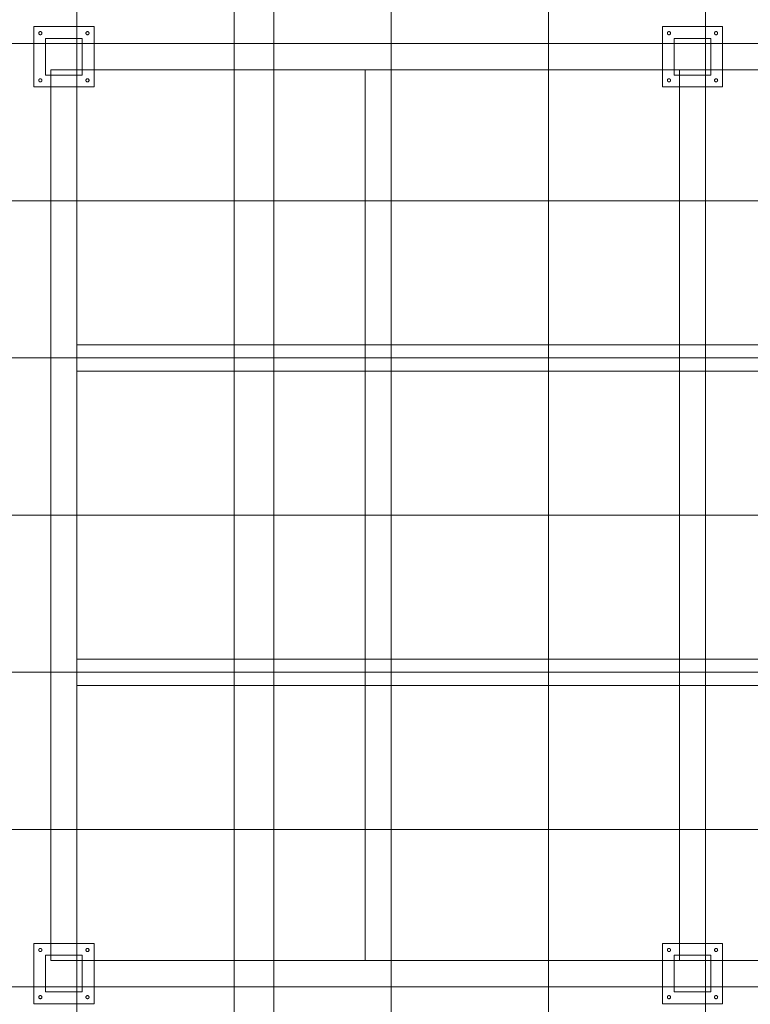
# Model space of a CAD drawing. Extents: x -620 to 3480, y 62 to 1102.
# Tile 5 of 256: x -341 to -286, y 254 to 329. Entities that reach past the tile are written whole.
import ezdxf
from ezdxf.lldxf.tags import DXFTag

# ---------------------------------------------------------------- set-up
doc = ezdxf.new("R2010")
doc.units = 0
doc.layers.get('0').update_dxf_attribs({"lineweight": 13})
for name, color, linetype, lineweight in [('60- 61 allgemeine Ausstattung- 4 Terrassen', 7, 'Continuous', 9), ('70 -71 Achsen- 1 Gebäudeachsen', 7, 'STRICHPUNKT2-A06G9SLK8I', 18), ('Keine-1', 7, 'Continuous', 15)]:
    doc.layers.add(name, color=color, linetype=linetype, lineweight=lineweight)
tags = doc.linetypes.add('grob-A06G9SLJ8I', pattern=[14, 3, -8, 3]).pattern_tags.tags
tags[8:9] = [DXFTag(74, 4), DXFTag(75, 0), DXFTag(340, '0'), DXFTag(46, 0.0), DXFTag(50, 0.0), DXFTag(44, 0.0), DXFTag(45, 0.0)]
tags[6:7] = [DXFTag(74, 4), DXFTag(75, 0), DXFTag(340, '0'), DXFTag(46, 0.0), DXFTag(50, 0.0), DXFTag(44, 0.0), DXFTag(45, 0.0)]
tags[4:5] = [DXFTag(74, 4), DXFTag(75, 0), DXFTag(340, '0'), DXFTag(46, 0.0), DXFTag(50, 0.0), DXFTag(44, 0.0), DXFTag(45, 0.0)]
tags = doc.linetypes.add('STRICHPUNKT2-A06G9SLK8I', pattern=[12.7, 6.35, -3.175, 0, -3.175]).pattern_tags.tags
tags[10:11] = [DXFTag(74, 4), DXFTag(75, 0), DXFTag(340, '0'), DXFTag(46, 0.0), DXFTag(50, 0.0), DXFTag(44, 0.0), DXFTag(45, 0.0)]
tags[8:9] = [DXFTag(74, 4), DXFTag(75, 0), DXFTag(340, '0'), DXFTag(46, 0.0), DXFTag(50, 0.0), DXFTag(44, 0.0), DXFTag(45, 0.0)]
tags[6:7] = [DXFTag(74, 4), DXFTag(75, 0), DXFTag(340, '0'), DXFTag(46, 0.0), DXFTag(50, 0.0), DXFTag(44, 0.0), DXFTag(45, 0.0)]
tags[4:5] = [DXFTag(74, 4), DXFTag(75, 0), DXFTag(340, '0'), DXFTag(46, 0.0), DXFTag(50, 0.0), DXFTag(44, 0.0), DXFTag(45, 0.0)]

# ---------------------------------------------------------------- blocks, each defined once
blk = doc.blocks.new('Referenz-A06G9SLM8I')
at = {"layer": '60- 61 allgemeine Ausstattung- 4 Terrassen', "color": 0, "lineweight": -2}
for p, q in [((-337.054, 205.504), (-337.054, 588.964)), ((-325.054, 205.504), (-325.054, 588.964)), ((-313.054, 205.504), (-313.054, 588.964)), ((-301.054, 205.504), (-301.054, 588.964)), ((-289.054, 205.504), (-289.054, 588.964)), ((-492.604, 327.304), (-169.054, 327.304)), ((-339.454, 327.704), (-336.654, 327.704)), ((-339.454, 324.904), (-339.454, 327.704)), ((-336.654, 327.704), (-336.654, 324.904)), ((-291.454, 327.704), (-288.654, 327.704)), ((-291.454, 324.904), (-291.454, 327.704)), ((-288.654, 327.704), (-288.654, 324.904)), ((-336.654, 324.904), (-339.454, 324.904)), ((-288.654, 324.904), (-291.454, 324.904)), ((-492.604, 315.304), (-169.054, 315.304)), ((-492.604, 303.304), (-169.054, 303.304)), ((-492.604, 291.304), (-169.054, 291.304)), ((-492.604, 279.304), (-169.054, 279.304)), ((-492.604, 267.304), (-169.054, 267.304)), ((-339.454, 257.704), (-336.654, 257.704)), ((-339.454, 254.904), (-339.454, 257.704)), ((-336.654, 257.704), (-336.654, 254.904)), ((-291.454, 257.704), (-288.654, 257.704)), ((-291.454, 254.904), (-291.454, 257.704)), ((-288.654, 257.704), (-288.654, 254.904)), ((-492.604, 255.304), (-169.054, 255.304)), ((-336.654, 254.904), (-339.454, 254.904)), ((-288.654, 254.904), (-291.454, 254.904))]:
    blk.add_line(p, q, dxfattribs=at)
at = {"layer": '60- 61 allgemeine Ausstattung- 4 Terrassen', "color": 0, "linetype": 'grob-A06G9SLJ8I', "lineweight": -2, "ltscale": 0.13}
for p, q in [((-337.054, 327.304), (-51.054, 327.304)), ((-339.054, 325.304), (-339.054, 257.304)), ((-51.054, 325.304), (-339.054, 325.304)), ((-337.054, 325.304), (-337.054, 257.304)), ((-315.054, 325.304), (-315.054, 257.304)), ((-313.054, 325.304), (-313.054, 257.304)), ((-291.054, 325.304), (-291.054, 257.304)), ((-289.054, 325.304), (-289.054, 257.304)), ((-337.054, 304.304), (-51.054, 304.304)), ((-51.054, 302.304), (-337.054, 302.304)), ((-337.054, 280.304), (-51.054, 280.304)), ((-51.054, 278.304), (-337.054, 278.304)), ((-339.054, 257.304), (-51.054, 257.304)), ((-51.054, 255.304), (-339.054, 255.304))]:
    blk.add_line(p, q, dxfattribs=at)
at = {"layer": '70 -71 Achsen- 1 Gebäudeachsen', "color": 0, "linetype": 'STRICHPUNKT2-A06G9SLK8I', "lineweight": -2, "ltscale": 0.13}
blk.add_line((-322.033, 1075.824), (-322.033, 76.384), dxfattribs=at)
at = {"layer": 'Keine-1', "color": 0, "linetype": 'grob-A06G9SLJ8I', "lineweight": -2, "ltscale": 0.13}
for p, q in [((-340.354, 328.604), (-335.754, 328.604)), ((-340.354, 324.004), (-340.354, 328.604)), ((-335.754, 328.604), (-335.754, 324.004)), ((-292.354, 328.604), (-287.754, 328.604)), ((-292.354, 324.004), (-292.354, 328.604)), ((-287.754, 328.604), (-287.754, 324.004)), ((-339.974, 328.104), (-339.973, 328.116)), ((-339.973, 328.092), (-339.974, 328.104)), ((-339.973, 328.116), (-339.972, 328.128)), ((-339.972, 328.081), (-339.973, 328.092)), ((-339.972, 328.128), (-339.969, 328.139)), ((-339.969, 328.069), (-339.972, 328.081)), ((-339.969, 328.139), (-339.965, 328.15)), ((-339.965, 328.058), (-339.969, 328.069)), ((-339.965, 328.15), (-339.96, 328.161)), ((-339.96, 328.048), (-339.965, 328.058)), ((-339.96, 328.161), (-339.954, 328.171)), ((-339.954, 328.038), (-339.96, 328.048)), ((-339.954, 328.171), (-339.947, 328.18)), ((-339.947, 328.028), (-339.954, 328.038)), ((-339.947, 328.18), (-339.939, 328.189)), ((-339.939, 328.019), (-339.947, 328.028)), ((-339.939, 328.189), (-339.93, 328.197)), ((-339.93, 328.011), (-339.939, 328.019)), ((-339.93, 328.197), (-339.921, 328.204)), ((-339.921, 328.004), (-339.93, 328.011)), ((-339.921, 328.204), (-339.911, 328.21)), ((-339.911, 327.998), (-339.921, 328.004)), ((-339.911, 328.21), (-339.9, 328.215)), ((-339.9, 327.993), (-339.911, 327.998)), ((-339.9, 328.215), (-339.889, 328.219)), ((-339.889, 327.989), (-339.9, 327.993)), ((-339.889, 328.219), (-339.877, 328.222)), ((-339.877, 327.987), (-339.889, 327.989)), ((-339.877, 328.222), (-339.866, 328.224)), ((-339.866, 327.985), (-339.877, 327.987)), ((-339.866, 328.224), (-339.854, 328.224)), ((-339.854, 327.984), (-339.866, 327.985)), ((-339.854, 328.224), (-339.842, 328.224)), ((-339.842, 327.985), (-339.854, 327.984)), ((-339.842, 328.224), (-339.831, 328.222)), ((-339.831, 327.987), (-339.842, 327.985)), ((-339.831, 328.222), (-339.819, 328.219)), ((-339.819, 327.989), (-339.831, 327.987)), ((-339.819, 328.219), (-339.808, 328.215)), ((-339.808, 327.993), (-339.819, 327.989)), ((-339.808, 328.215), (-339.798, 328.21)), ((-339.798, 327.998), (-339.808, 327.993)), ((-339.798, 328.21), (-339.787, 328.204)), ((-339.787, 328.004), (-339.798, 327.998)), ((-339.787, 328.204), (-339.778, 328.197)), ((-339.778, 328.011), (-339.787, 328.004)), ((-339.778, 328.197), (-339.769, 328.189)), ((-339.769, 328.019), (-339.778, 328.011)), ((-339.769, 328.189), (-339.761, 328.18)), ((-339.761, 328.028), (-339.769, 328.019)), ((-339.761, 328.18), (-339.754, 328.171)), ((-339.754, 328.038), (-339.761, 328.028)), ((-339.754, 328.171), (-339.748, 328.161)), ((-339.748, 328.048), (-339.754, 328.038)), ((-339.748, 328.161), (-339.743, 328.15)), ((-339.743, 328.058), (-339.748, 328.048)), ((-339.743, 328.15), (-339.739, 328.139)), ((-339.739, 328.069), (-339.743, 328.058)), ((-339.739, 328.139), (-339.736, 328.128)), ((-339.736, 328.081), (-339.739, 328.069)), ((-339.736, 328.128), (-339.735, 328.116)), ((-339.735, 328.092), (-339.736, 328.081)), ((-339.735, 328.116), (-339.734, 328.104)), ((-339.734, 328.104), (-339.735, 328.092)), ((-336.374, 328.104), (-336.373, 328.116)), ((-336.373, 328.092), (-336.374, 328.104)), ((-336.373, 328.116), (-336.372, 328.128)), ((-336.372, 328.081), (-336.373, 328.092)), ((-336.372, 328.128), (-336.369, 328.139)), ((-336.369, 328.069), (-336.372, 328.081)), ((-336.369, 328.139), (-336.365, 328.15)), ((-336.365, 328.058), (-336.369, 328.069)), ((-336.365, 328.15), (-336.36, 328.161)), ((-336.36, 328.048), (-336.365, 328.058)), ((-336.36, 328.161), (-336.354, 328.171)), ((-336.354, 328.038), (-336.36, 328.048)), ((-336.354, 328.171), (-336.347, 328.18)), ((-336.347, 328.028), (-336.354, 328.038)), ((-336.347, 328.18), (-336.339, 328.189)), ((-336.339, 328.019), (-336.347, 328.028)), ((-336.339, 328.189), (-336.33, 328.197)), ((-336.33, 328.011), (-336.339, 328.019)), ((-336.33, 328.197), (-336.321, 328.204)), ((-336.321, 328.004), (-336.33, 328.011)), ((-336.321, 328.204), (-336.311, 328.21)), ((-336.311, 327.998), (-336.321, 328.004)), ((-336.311, 328.21), (-336.3, 328.215)), ((-336.3, 327.993), (-336.311, 327.998)), ((-336.3, 328.215), (-336.289, 328.219)), ((-336.289, 327.989), (-336.3, 327.993)), ((-336.289, 328.219), (-336.277, 328.222)), ((-336.277, 327.987), (-336.289, 327.989)), ((-336.277, 328.222), (-336.266, 328.224)), ((-336.266, 327.985), (-336.277, 327.987)), ((-336.266, 328.224), (-336.254, 328.224)), ((-336.254, 327.984), (-336.266, 327.985)), ((-336.254, 328.224), (-336.242, 328.224)), ((-336.242, 327.985), (-336.254, 327.984)), ((-336.242, 328.224), (-336.231, 328.222)), ((-336.231, 327.987), (-336.242, 327.985)), ((-336.231, 328.222), (-336.219, 328.219)), ((-336.219, 327.989), (-336.231, 327.987)), ((-336.219, 328.219), (-336.208, 328.215)), ((-336.208, 327.993), (-336.219, 327.989)), ((-336.208, 328.215), (-336.198, 328.21)), ((-336.198, 327.998), (-336.208, 327.993)), ((-336.198, 328.21), (-336.187, 328.204)), ((-336.187, 328.004), (-336.198, 327.998)), ((-336.187, 328.204), (-336.178, 328.197)), ((-336.178, 328.011), (-336.187, 328.004)), ((-336.178, 328.197), (-336.169, 328.189)), ((-336.169, 328.019), (-336.178, 328.011)), ((-336.169, 328.189), (-336.161, 328.18)), ((-336.161, 328.028), (-336.169, 328.019)), ((-336.161, 328.18), (-336.154, 328.171)), ((-336.154, 328.038), (-336.161, 328.028)), ((-336.154, 328.171), (-336.148, 328.161)), ((-336.148, 328.048), (-336.154, 328.038)), ((-336.148, 328.161), (-336.143, 328.15)), ((-336.143, 328.058), (-336.148, 328.048)), ((-336.143, 328.15), (-336.139, 328.139)), ((-336.139, 328.069), (-336.143, 328.058)), ((-336.139, 328.139), (-336.136, 328.128)), ((-336.136, 328.081), (-336.139, 328.069)), ((-336.136, 328.128), (-336.135, 328.116)), ((-336.135, 328.092), (-336.136, 328.081)), ((-336.135, 328.116), (-336.134, 328.104)), ((-336.134, 328.104), (-336.135, 328.092)), ((-291.974, 328.104), (-291.973, 328.116)), ((-291.973, 328.092), (-291.974, 328.104)), ((-291.973, 328.116), (-291.972, 328.128)), ((-291.972, 328.081), (-291.973, 328.092)), ((-291.972, 328.128), (-291.969, 328.139)), ((-291.969, 328.069), (-291.972, 328.081)), ((-291.969, 328.139), (-291.965, 328.15)), ((-291.965, 328.058), (-291.969, 328.069)), ((-291.965, 328.15), (-291.96, 328.161)), ((-291.96, 328.048), (-291.965, 328.058)), ((-291.96, 328.161), (-291.954, 328.171)), ((-291.954, 328.038), (-291.96, 328.048)), ((-291.954, 328.171), (-291.947, 328.18)), ((-291.947, 328.028), (-291.954, 328.038)), ((-291.947, 328.18), (-291.939, 328.189)), ((-291.939, 328.019), (-291.947, 328.028)), ((-291.939, 328.189), (-291.93, 328.197)), ((-291.93, 328.011), (-291.939, 328.019)), ((-291.93, 328.197), (-291.921, 328.204)), ((-291.921, 328.004), (-291.93, 328.011)), ((-291.921, 328.204), (-291.911, 328.21)), ((-291.911, 327.998), (-291.921, 328.004)), ((-291.911, 328.21), (-291.9, 328.215)), ((-291.9, 327.993), (-291.911, 327.998)), ((-291.9, 328.215), (-291.889, 328.219)), ((-291.889, 327.989), (-291.9, 327.993)), ((-291.889, 328.219), (-291.877, 328.222)), ((-291.877, 327.987), (-291.889, 327.989)), ((-291.877, 328.222), (-291.866, 328.224)), ((-291.866, 327.985), (-291.877, 327.987)), ((-291.866, 328.224), (-291.854, 328.224)), ((-291.854, 327.984), (-291.866, 327.985)), ((-291.854, 328.224), (-291.842, 328.224)), ((-291.842, 327.985), (-291.854, 327.984)), ((-291.842, 328.224), (-291.831, 328.222)), ((-291.831, 327.987), (-291.842, 327.985)), ((-291.831, 328.222), (-291.819, 328.219)), ((-291.819, 327.989), (-291.831, 327.987)), ((-291.819, 328.219), (-291.808, 328.215)), ((-291.808, 327.993), (-291.819, 327.989)), ((-291.808, 328.215), (-291.798, 328.21)), ((-291.798, 327.998), (-291.808, 327.993)), ((-291.798, 328.21), (-291.787, 328.204)), ((-291.787, 328.004), (-291.798, 327.998)), ((-291.787, 328.204), (-291.778, 328.197)), ((-291.778, 328.011), (-291.787, 328.004)), ((-291.778, 328.197), (-291.769, 328.189)), ((-291.769, 328.019), (-291.778, 328.011)), ((-291.769, 328.189), (-291.761, 328.18)), ((-291.761, 328.028), (-291.769, 328.019)), ((-291.761, 328.18), (-291.754, 328.171)), ((-291.754, 328.038), (-291.761, 328.028)), ((-291.754, 328.171), (-291.748, 328.161)), ((-291.748, 328.048), (-291.754, 328.038)), ((-291.748, 328.161), (-291.743, 328.15)), ((-291.743, 328.058), (-291.748, 328.048)), ((-291.743, 328.15), (-291.739, 328.139)), ((-291.739, 328.069), (-291.743, 328.058)), ((-291.739, 328.139), (-291.736, 328.128)), ((-291.736, 328.081), (-291.739, 328.069)), ((-291.736, 328.128), (-291.735, 328.116)), ((-291.735, 328.092), (-291.736, 328.081)), ((-291.735, 328.116), (-291.734, 328.104)), ((-291.734, 328.104), (-291.735, 328.092)), ((-288.374, 328.104), (-288.373, 328.116)), ((-288.373, 328.092), (-288.374, 328.104)), ((-288.373, 328.116), (-288.372, 328.128)), ((-288.372, 328.081), (-288.373, 328.092)), ((-288.372, 328.128), (-288.369, 328.139)), ((-288.369, 328.069), (-288.372, 328.081)), ((-288.369, 328.139), (-288.365, 328.15)), ((-288.365, 328.058), (-288.369, 328.069)), ((-288.365, 328.15), (-288.36, 328.161)), ((-288.36, 328.048), (-288.365, 328.058)), ((-288.36, 328.161), (-288.354, 328.171)), ((-288.354, 328.038), (-288.36, 328.048)), ((-288.354, 328.171), (-288.347, 328.18)), ((-288.347, 328.028), (-288.354, 328.038)), ((-288.347, 328.18), (-288.339, 328.189)), ((-288.339, 328.019), (-288.347, 328.028)), ((-288.339, 328.189), (-288.33, 328.197)), ((-288.33, 328.011), (-288.339, 328.019)), ((-288.33, 328.197), (-288.321, 328.204)), ((-288.321, 328.004), (-288.33, 328.011)), ((-288.321, 328.204), (-288.311, 328.21)), ((-288.311, 327.998), (-288.321, 328.004)), ((-288.311, 328.21), (-288.3, 328.215)), ((-288.3, 327.993), (-288.311, 327.998)), ((-288.3, 328.215), (-288.289, 328.219)), ((-288.289, 327.989), (-288.3, 327.993)), ((-288.289, 328.219), (-288.277, 328.222)), ((-288.277, 327.987), (-288.289, 327.989)), ((-288.277, 328.222), (-288.266, 328.224)), ((-288.266, 327.985), (-288.277, 327.987)), ((-288.266, 328.224), (-288.254, 328.224)), ((-288.254, 327.984), (-288.266, 327.985)), ((-288.254, 328.224), (-288.242, 328.224)), ((-288.242, 327.985), (-288.254, 327.984)), ((-288.242, 328.224), (-288.231, 328.222)), ((-288.231, 327.987), (-288.242, 327.985)), ((-288.231, 328.222), (-288.219, 328.219)), ((-288.219, 327.989), (-288.231, 327.987)), ((-288.219, 328.219), (-288.208, 328.215)), ((-288.208, 327.993), (-288.219, 327.989)), ((-288.208, 328.215), (-288.198, 328.21)), ((-288.198, 327.998), (-288.208, 327.993)), ((-288.198, 328.21), (-288.187, 328.204)), ((-288.187, 328.004), (-288.198, 327.998)), ((-288.187, 328.204), (-288.178, 328.197)), ((-288.178, 328.011), (-288.187, 328.004)), ((-288.178, 328.197), (-288.169, 328.189)), ((-288.169, 328.019), (-288.178, 328.011)), ((-288.169, 328.189), (-288.161, 328.18)), ((-288.161, 328.028), (-288.169, 328.019)), ((-288.161, 328.18), (-288.154, 328.171)), ((-288.154, 328.038), (-288.161, 328.028)), ((-288.154, 328.171), (-288.148, 328.161)), ((-288.148, 328.048), (-288.154, 328.038)), ((-288.148, 328.161), (-288.143, 328.15)), ((-288.143, 328.058), (-288.148, 328.048)), ((-288.143, 328.15), (-288.139, 328.139)), ((-288.139, 328.069), (-288.143, 328.058)), ((-288.139, 328.139), (-288.136, 328.128)), ((-288.136, 328.081), (-288.139, 328.069)), ((-288.136, 328.128), (-288.135, 328.116)), ((-288.135, 328.092), (-288.136, 328.081)), ((-288.135, 328.116), (-288.134, 328.104)), ((-288.134, 328.104), (-288.135, 328.092)), ((-339.974, 324.504), (-339.973, 324.516)), ((-339.973, 324.492), (-339.974, 324.504)), ((-339.973, 324.516), (-339.972, 324.528)), ((-339.972, 324.481), (-339.973, 324.492)), ((-339.972, 324.528), (-339.969, 324.539)), ((-339.969, 324.469), (-339.972, 324.481)), ((-339.969, 324.539), (-339.965, 324.55)), ((-339.965, 324.458), (-339.969, 324.469)), ((-339.965, 324.55), (-339.96, 324.561)), ((-339.96, 324.448), (-339.965, 324.458)), ((-339.96, 324.561), (-339.954, 324.571)), ((-339.954, 324.438), (-339.96, 324.448)), ((-339.954, 324.571), (-339.947, 324.58)), ((-339.947, 324.428), (-339.954, 324.438)), ((-339.947, 324.58), (-339.939, 324.589)), ((-339.939, 324.419), (-339.947, 324.428)), ((-339.939, 324.589), (-339.93, 324.597)), ((-339.93, 324.411), (-339.939, 324.419)), ((-339.93, 324.597), (-339.921, 324.604)), ((-339.921, 324.404), (-339.93, 324.411)), ((-339.921, 324.604), (-339.911, 324.61)), ((-339.911, 324.398), (-339.921, 324.404)), ((-339.911, 324.61), (-339.9, 324.615)), ((-339.9, 324.393), (-339.911, 324.398)), ((-339.9, 324.615), (-339.889, 324.619)), ((-339.889, 324.389), (-339.9, 324.393)), ((-339.889, 324.619), (-339.877, 324.622)), ((-339.877, 324.387), (-339.889, 324.389)), ((-339.877, 324.622), (-339.866, 324.624)), ((-339.866, 324.385), (-339.877, 324.387)), ((-339.866, 324.624), (-339.854, 324.624)), ((-339.854, 324.384), (-339.866, 324.385)), ((-339.854, 324.624), (-339.842, 324.624)), ((-339.842, 324.385), (-339.854, 324.384)), ((-339.842, 324.624), (-339.831, 324.622)), ((-339.831, 324.387), (-339.842, 324.385)), ((-339.831, 324.622), (-339.819, 324.619)), ((-339.819, 324.389), (-339.831, 324.387)), ((-339.819, 324.619), (-339.808, 324.615)), ((-339.808, 324.393), (-339.819, 324.389)), ((-339.808, 324.615), (-339.798, 324.61)), ((-339.798, 324.398), (-339.808, 324.393)), ((-339.798, 324.61), (-339.787, 324.604)), ((-339.787, 324.404), (-339.798, 324.398)), ((-339.787, 324.604), (-339.778, 324.597)), ((-339.778, 324.411), (-339.787, 324.404)), ((-339.778, 324.597), (-339.769, 324.589)), ((-339.769, 324.419), (-339.778, 324.411)), ((-339.769, 324.589), (-339.761, 324.58)), ((-339.761, 324.428), (-339.769, 324.419)), ((-339.761, 324.58), (-339.754, 324.571)), ((-339.754, 324.438), (-339.761, 324.428)), ((-339.754, 324.571), (-339.748, 324.561)), ((-339.748, 324.448), (-339.754, 324.438)), ((-339.748, 324.561), (-339.743, 324.55)), ((-339.743, 324.458), (-339.748, 324.448)), ((-339.743, 324.55), (-339.739, 324.539)), ((-339.739, 324.469), (-339.743, 324.458)), ((-339.739, 324.539), (-339.736, 324.528)), ((-339.736, 324.481), (-339.739, 324.469)), ((-339.736, 324.528), (-339.735, 324.516)), ((-339.735, 324.492), (-339.736, 324.481)), ((-339.735, 324.516), (-339.734, 324.504)), ((-339.734, 324.504), (-339.735, 324.492)), ((-336.374, 324.504), (-336.373, 324.516)), ((-336.373, 324.492), (-336.374, 324.504)), ((-336.373, 324.516), (-336.372, 324.528)), ((-336.372, 324.481), (-336.373, 324.492)), ((-336.372, 324.528), (-336.369, 324.539)), ((-336.369, 324.469), (-336.372, 324.481)), ((-336.369, 324.539), (-336.365, 324.55)), ((-336.365, 324.458), (-336.369, 324.469)), ((-336.365, 324.55), (-336.36, 324.561)), ((-336.36, 324.448), (-336.365, 324.458)), ((-336.36, 324.561), (-336.354, 324.571)), ((-336.354, 324.438), (-336.36, 324.448)), ((-336.354, 324.571), (-336.347, 324.58)), ((-336.347, 324.428), (-336.354, 324.438)), ((-336.347, 324.58), (-336.339, 324.589)), ((-336.339, 324.419), (-336.347, 324.428)), ((-336.339, 324.589), (-336.33, 324.597)), ((-336.33, 324.411), (-336.339, 324.419)), ((-336.33, 324.597), (-336.321, 324.604)), ((-336.321, 324.404), (-336.33, 324.411)), ((-336.321, 324.604), (-336.311, 324.61)), ((-336.311, 324.398), (-336.321, 324.404)), ((-336.311, 324.61), (-336.3, 324.615)), ((-336.3, 324.393), (-336.311, 324.398)), ((-336.3, 324.615), (-336.289, 324.619)), ((-336.289, 324.389), (-336.3, 324.393)), ((-336.289, 324.619), (-336.277, 324.622)), ((-336.277, 324.387), (-336.289, 324.389)), ((-336.277, 324.622), (-336.266, 324.624)), ((-336.266, 324.385), (-336.277, 324.387)), ((-336.266, 324.624), (-336.254, 324.624)), ((-336.254, 324.384), (-336.266, 324.385)), ((-336.254, 324.624), (-336.242, 324.624)), ((-336.242, 324.385), (-336.254, 324.384)), ((-336.242, 324.624), (-336.231, 324.622)), ((-336.231, 324.387), (-336.242, 324.385)), ((-336.231, 324.622), (-336.219, 324.619)), ((-336.219, 324.389), (-336.231, 324.387)), ((-336.219, 324.619), (-336.208, 324.615)), ((-336.208, 324.393), (-336.219, 324.389)), ((-336.208, 324.615), (-336.198, 324.61)), ((-336.198, 324.398), (-336.208, 324.393)), ((-336.198, 324.61), (-336.187, 324.604)), ((-336.187, 324.404), (-336.198, 324.398)), ((-336.187, 324.604), (-336.178, 324.597)), ((-336.178, 324.411), (-336.187, 324.404)), ((-336.178, 324.597), (-336.169, 324.589)), ((-336.169, 324.419), (-336.178, 324.411)), ((-336.169, 324.589), (-336.161, 324.58)), ((-336.161, 324.428), (-336.169, 324.419)), ((-336.161, 324.58), (-336.154, 324.571)), ((-336.154, 324.438), (-336.161, 324.428)), ((-336.154, 324.571), (-336.148, 324.561)), ((-336.148, 324.448), (-336.154, 324.438)), ((-336.148, 324.561), (-336.143, 324.55)), ((-336.143, 324.458), (-336.148, 324.448)), ((-336.143, 324.55), (-336.139, 324.539)), ((-336.139, 324.469), (-336.143, 324.458)), ((-336.139, 324.539), (-336.136, 324.528)), ((-336.136, 324.481), (-336.139, 324.469)), ((-336.136, 324.528), (-336.135, 324.516)), ((-336.135, 324.492), (-336.136, 324.481)), ((-336.135, 324.516), (-336.134, 324.504)), ((-336.134, 324.504), (-336.135, 324.492)), ((-291.974, 324.504), (-291.973, 324.516)), ((-291.973, 324.492), (-291.974, 324.504)), ((-291.973, 324.516), (-291.972, 324.528)), ((-291.972, 324.481), (-291.973, 324.492)), ((-291.972, 324.528), (-291.969, 324.539)), ((-291.969, 324.469), (-291.972, 324.481)), ((-291.969, 324.539), (-291.965, 324.55)), ((-291.965, 324.458), (-291.969, 324.469)), ((-291.965, 324.55), (-291.96, 324.561)), ((-291.96, 324.448), (-291.965, 324.458)), ((-291.96, 324.561), (-291.954, 324.571)), ((-291.954, 324.438), (-291.96, 324.448)), ((-291.954, 324.571), (-291.947, 324.58)), ((-291.947, 324.428), (-291.954, 324.438)), ((-291.947, 324.58), (-291.939, 324.589)), ((-291.939, 324.419), (-291.947, 324.428)), ((-291.939, 324.589), (-291.93, 324.597)), ((-291.93, 324.411), (-291.939, 324.419)), ((-291.93, 324.597), (-291.921, 324.604)), ((-291.921, 324.404), (-291.93, 324.411)), ((-291.921, 324.604), (-291.911, 324.61)), ((-291.911, 324.398), (-291.921, 324.404)), ((-291.911, 324.61), (-291.9, 324.615)), ((-291.9, 324.393), (-291.911, 324.398)), ((-291.9, 324.615), (-291.889, 324.619)), ((-291.889, 324.389), (-291.9, 324.393)), ((-291.889, 324.619), (-291.877, 324.622)), ((-291.877, 324.387), (-291.889, 324.389)), ((-291.877, 324.622), (-291.866, 324.624)), ((-291.866, 324.385), (-291.877, 324.387)), ((-291.866, 324.624), (-291.854, 324.624)), ((-291.854, 324.384), (-291.866, 324.385)), ((-291.854, 324.624), (-291.842, 324.624)), ((-291.842, 324.385), (-291.854, 324.384)), ((-291.842, 324.624), (-291.831, 324.622)), ((-291.831, 324.387), (-291.842, 324.385)), ((-291.831, 324.622), (-291.819, 324.619)), ((-291.819, 324.389), (-291.831, 324.387)), ((-291.819, 324.619), (-291.808, 324.615)), ((-291.808, 324.393), (-291.819, 324.389)), ((-291.808, 324.615), (-291.798, 324.61)), ((-291.798, 324.398), (-291.808, 324.393)), ((-291.798, 324.61), (-291.787, 324.604)), ((-291.787, 324.404), (-291.798, 324.398)), ((-291.787, 324.604), (-291.778, 324.597)), ((-291.778, 324.411), (-291.787, 324.404)), ((-291.778, 324.597), (-291.769, 324.589)), ((-291.769, 324.419), (-291.778, 324.411)), ((-291.769, 324.589), (-291.761, 324.58)), ((-291.761, 324.428), (-291.769, 324.419)), ((-291.761, 324.58), (-291.754, 324.571)), ((-291.754, 324.438), (-291.761, 324.428)), ((-291.754, 324.571), (-291.748, 324.561)), ((-291.748, 324.448), (-291.754, 324.438)), ((-291.748, 324.561), (-291.743, 324.55)), ((-291.743, 324.458), (-291.748, 324.448)), ((-291.743, 324.55), (-291.739, 324.539)), ((-291.739, 324.469), (-291.743, 324.458)), ((-291.739, 324.539), (-291.736, 324.528)), ((-291.736, 324.481), (-291.739, 324.469)), ((-291.736, 324.528), (-291.735, 324.516)), ((-291.735, 324.492), (-291.736, 324.481)), ((-291.735, 324.516), (-291.734, 324.504)), ((-291.734, 324.504), (-291.735, 324.492)), ((-288.374, 324.504), (-288.373, 324.516)), ((-288.373, 324.492), (-288.374, 324.504)), ((-288.373, 324.516), (-288.372, 324.528)), ((-288.372, 324.481), (-288.373, 324.492)), ((-288.372, 324.528), (-288.369, 324.539)), ((-288.369, 324.469), (-288.372, 324.481)), ((-288.369, 324.539), (-288.365, 324.55)), ((-288.365, 324.458), (-288.369, 324.469)), ((-288.365, 324.55), (-288.36, 324.561)), ((-288.36, 324.448), (-288.365, 324.458)), ((-288.36, 324.561), (-288.354, 324.571)), ((-288.354, 324.438), (-288.36, 324.448)), ((-288.354, 324.571), (-288.347, 324.58)), ((-288.347, 324.428), (-288.354, 324.438)), ((-288.347, 324.58), (-288.339, 324.589)), ((-288.339, 324.419), (-288.347, 324.428)), ((-288.339, 324.589), (-288.33, 324.597)), ((-288.33, 324.411), (-288.339, 324.419)), ((-288.33, 324.597), (-288.321, 324.604)), ((-288.321, 324.404), (-288.33, 324.411)), ((-288.321, 324.604), (-288.311, 324.61)), ((-288.311, 324.398), (-288.321, 324.404)), ((-288.311, 324.61), (-288.3, 324.615)), ((-288.3, 324.393), (-288.311, 324.398)), ((-288.3, 324.615), (-288.289, 324.619)), ((-288.289, 324.389), (-288.3, 324.393)), ((-288.289, 324.619), (-288.277, 324.622)), ((-288.277, 324.387), (-288.289, 324.389)), ((-288.277, 324.622), (-288.266, 324.624)), ((-288.266, 324.385), (-288.277, 324.387)), ((-288.266, 324.624), (-288.254, 324.624)), ((-288.254, 324.384), (-288.266, 324.385)), ((-288.254, 324.624), (-288.242, 324.624)), ((-288.242, 324.385), (-288.254, 324.384)), ((-288.242, 324.624), (-288.231, 324.622)), ((-288.231, 324.387), (-288.242, 324.385)), ((-288.231, 324.622), (-288.219, 324.619)), ((-288.219, 324.389), (-288.231, 324.387)), ((-288.219, 324.619), (-288.208, 324.615)), ((-288.208, 324.393), (-288.219, 324.389)), ((-288.208, 324.615), (-288.198, 324.61)), ((-288.198, 324.398), (-288.208, 324.393)), ((-288.198, 324.61), (-288.187, 324.604)), ((-288.187, 324.404), (-288.198, 324.398)), ((-288.187, 324.604), (-288.178, 324.597)), ((-288.178, 324.411), (-288.187, 324.404)), ((-288.178, 324.597), (-288.169, 324.589)), ((-288.169, 324.419), (-288.178, 324.411)), ((-288.169, 324.589), (-288.161, 324.58)), ((-288.161, 324.428), (-288.169, 324.419)), ((-288.161, 324.58), (-288.154, 324.571)), ((-288.154, 324.438), (-288.161, 324.428)), ((-288.154, 324.571), (-288.148, 324.561)), ((-288.148, 324.448), (-288.154, 324.438)), ((-288.148, 324.561), (-288.143, 324.55)), ((-288.143, 324.458), (-288.148, 324.448)), ((-288.143, 324.55), (-288.139, 324.539)), ((-288.139, 324.469), (-288.143, 324.458)), ((-288.139, 324.539), (-288.136, 324.528)), ((-288.136, 324.481), (-288.139, 324.469)), ((-288.136, 324.528), (-288.135, 324.516)), ((-288.135, 324.492), (-288.136, 324.481)), ((-288.135, 324.516), (-288.134, 324.504)), ((-288.134, 324.504), (-288.135, 324.492)), ((-335.754, 324.004), (-340.354, 324.004)), ((-287.754, 324.004), (-292.354, 324.004)), ((-340.354, 258.604), (-335.754, 258.604)), ((-340.354, 254.004), (-340.354, 258.604)), ((-339.974, 258.104), (-339.973, 258.116)), ((-339.973, 258.092), (-339.974, 258.104)), ((-339.973, 258.116), (-339.972, 258.128)), ((-339.972, 258.081), (-339.973, 258.092)), ((-339.972, 258.128), (-339.969, 258.139)), ((-339.969, 258.069), (-339.972, 258.081)), ((-339.969, 258.139), (-339.965, 258.15)), ((-339.965, 258.058), (-339.969, 258.069)), ((-339.965, 258.15), (-339.96, 258.161)), ((-339.96, 258.048), (-339.965, 258.058)), ((-339.96, 258.161), (-339.954, 258.171)), ((-339.954, 258.038), (-339.96, 258.048)), ((-339.954, 258.171), (-339.947, 258.18)), ((-339.947, 258.028), (-339.954, 258.038)), ((-339.947, 258.18), (-339.939, 258.189)), ((-339.939, 258.019), (-339.947, 258.028)), ((-339.939, 258.189), (-339.93, 258.197)), ((-339.93, 258.011), (-339.939, 258.019)), ((-339.93, 258.197), (-339.921, 258.204)), ((-339.921, 258.004), (-339.93, 258.011)), ((-339.921, 258.204), (-339.911, 258.21)), ((-339.911, 257.998), (-339.921, 258.004)), ((-339.911, 258.21), (-339.9, 258.215)), ((-339.9, 257.993), (-339.911, 257.998)), ((-339.9, 258.215), (-339.889, 258.219)), ((-339.889, 257.989), (-339.9, 257.993)), ((-339.889, 258.219), (-339.877, 258.222)), ((-339.877, 257.987), (-339.889, 257.989)), ((-339.877, 258.222), (-339.866, 258.224)), ((-339.866, 257.985), (-339.877, 257.987)), ((-339.866, 258.224), (-339.854, 258.224)), ((-339.854, 257.984), (-339.866, 257.985)), ((-339.854, 258.224), (-339.842, 258.224)), ((-339.842, 257.985), (-339.854, 257.984)), ((-339.842, 258.224), (-339.831, 258.222)), ((-339.831, 257.987), (-339.842, 257.985)), ((-339.831, 258.222), (-339.819, 258.219)), ((-339.819, 257.989), (-339.831, 257.987)), ((-339.819, 258.219), (-339.808, 258.215)), ((-339.808, 257.993), (-339.819, 257.989)), ((-339.808, 258.215), (-339.798, 258.21)), ((-339.798, 257.998), (-339.808, 257.993)), ((-339.798, 258.21), (-339.787, 258.204)), ((-339.787, 258.004), (-339.798, 257.998)), ((-339.787, 258.204), (-339.778, 258.197)), ((-339.778, 258.011), (-339.787, 258.004)), ((-339.778, 258.197), (-339.769, 258.189)), ((-339.769, 258.019), (-339.778, 258.011)), ((-339.769, 258.189), (-339.761, 258.18)), ((-339.761, 258.028), (-339.769, 258.019)), ((-339.761, 258.18), (-339.754, 258.171)), ((-339.754, 258.038), (-339.761, 258.028)), ((-339.754, 258.171), (-339.748, 258.161)), ((-339.748, 258.048), (-339.754, 258.038)), ((-339.748, 258.161), (-339.743, 258.15)), ((-339.743, 258.058), (-339.748, 258.048)), ((-339.743, 258.15), (-339.739, 258.139)), ((-339.739, 258.069), (-339.743, 258.058)), ((-339.739, 258.139), (-339.736, 258.128)), ((-339.736, 258.081), (-339.739, 258.069)), ((-339.736, 258.128), (-339.735, 258.116)), ((-339.735, 258.092), (-339.736, 258.081)), ((-339.735, 258.116), (-339.734, 258.104)), ((-339.734, 258.104), (-339.735, 258.092)), ((-336.374, 258.104), (-336.373, 258.116)), ((-336.373, 258.092), (-336.374, 258.104)), ((-336.373, 258.116), (-336.372, 258.128)), ((-336.372, 258.081), (-336.373, 258.092)), ((-336.372, 258.128), (-336.369, 258.139)), ((-336.369, 258.069), (-336.372, 258.081)), ((-336.369, 258.139), (-336.365, 258.15)), ((-336.365, 258.058), (-336.369, 258.069)), ((-336.365, 258.15), (-336.36, 258.161)), ((-336.36, 258.048), (-336.365, 258.058)), ((-336.36, 258.161), (-336.354, 258.171)), ((-336.354, 258.038), (-336.36, 258.048)), ((-336.354, 258.171), (-336.347, 258.18)), ((-336.347, 258.028), (-336.354, 258.038)), ((-336.347, 258.18), (-336.339, 258.189)), ((-336.339, 258.019), (-336.347, 258.028)), ((-336.339, 258.189), (-336.33, 258.197)), ((-336.33, 258.011), (-336.339, 258.019)), ((-336.33, 258.197), (-336.321, 258.204)), ((-336.321, 258.004), (-336.33, 258.011)), ((-336.321, 258.204), (-336.311, 258.21)), ((-336.311, 257.998), (-336.321, 258.004)), ((-336.311, 258.21), (-336.3, 258.215)), ((-336.3, 257.993), (-336.311, 257.998)), ((-336.3, 258.215), (-336.289, 258.219)), ((-336.289, 257.989), (-336.3, 257.993)), ((-336.289, 258.219), (-336.277, 258.222)), ((-336.277, 257.987), (-336.289, 257.989)), ((-336.277, 258.222), (-336.266, 258.224)), ((-336.266, 257.985), (-336.277, 257.987)), ((-336.266, 258.224), (-336.254, 258.224)), ((-336.254, 257.984), (-336.266, 257.985)), ((-336.254, 258.224), (-336.242, 258.224)), ((-336.242, 257.985), (-336.254, 257.984)), ((-336.242, 258.224), (-336.231, 258.222)), ((-336.231, 257.987), (-336.242, 257.985)), ((-336.231, 258.222), (-336.219, 258.219)), ((-336.219, 257.989), (-336.231, 257.987)), ((-336.219, 258.219), (-336.208, 258.215)), ((-336.208, 257.993), (-336.219, 257.989)), ((-336.208, 258.215), (-336.198, 258.21)), ((-336.198, 257.998), (-336.208, 257.993)), ((-336.198, 258.21), (-336.187, 258.204)), ((-336.187, 258.004), (-336.198, 257.998)), ((-336.187, 258.204), (-336.178, 258.197)), ((-336.178, 258.011), (-336.187, 258.004)), ((-336.178, 258.197), (-336.169, 258.189)), ((-336.169, 258.019), (-336.178, 258.011)), ((-336.169, 258.189), (-336.161, 258.18)), ((-336.161, 258.028), (-336.169, 258.019)), ((-336.161, 258.18), (-336.154, 258.171)), ((-336.154, 258.038), (-336.161, 258.028)), ((-336.154, 258.171), (-336.148, 258.161)), ((-336.148, 258.048), (-336.154, 258.038)), ((-336.148, 258.161), (-336.143, 258.15)), ((-336.143, 258.058), (-336.148, 258.048)), ((-336.143, 258.15), (-336.139, 258.139)), ((-336.139, 258.069), (-336.143, 258.058)), ((-336.139, 258.139), (-336.136, 258.128)), ((-336.136, 258.081), (-336.139, 258.069)), ((-336.136, 258.128), (-336.135, 258.116)), ((-336.135, 258.092), (-336.136, 258.081)), ((-336.135, 258.116), (-336.134, 258.104)), ((-336.134, 258.104), (-336.135, 258.092)), ((-335.754, 258.604), (-335.754, 254.004)), ((-292.354, 258.604), (-287.754, 258.604)), ((-292.354, 254.004), (-292.354, 258.604)), ((-291.974, 258.104), (-291.973, 258.116)), ((-291.973, 258.092), (-291.974, 258.104)), ((-291.973, 258.116), (-291.972, 258.128)), ((-291.972, 258.081), (-291.973, 258.092)), ((-291.972, 258.128), (-291.969, 258.139)), ((-291.969, 258.069), (-291.972, 258.081)), ((-291.969, 258.139), (-291.965, 258.15)), ((-291.965, 258.058), (-291.969, 258.069)), ((-291.965, 258.15), (-291.96, 258.161)), ((-291.96, 258.048), (-291.965, 258.058)), ((-291.96, 258.161), (-291.954, 258.171)), ((-291.954, 258.038), (-291.96, 258.048)), ((-291.954, 258.171), (-291.947, 258.18)), ((-291.947, 258.028), (-291.954, 258.038)), ((-291.947, 258.18), (-291.939, 258.189)), ((-291.939, 258.019), (-291.947, 258.028)), ((-291.939, 258.189), (-291.93, 258.197)), ((-291.93, 258.011), (-291.939, 258.019)), ((-291.93, 258.197), (-291.921, 258.204)), ((-291.921, 258.004), (-291.93, 258.011)), ((-291.921, 258.204), (-291.911, 258.21)), ((-291.911, 257.998), (-291.921, 258.004)), ((-291.911, 258.21), (-291.9, 258.215)), ((-291.9, 257.993), (-291.911, 257.998)), ((-291.9, 258.215), (-291.889, 258.219)), ((-291.889, 257.989), (-291.9, 257.993)), ((-291.889, 258.219), (-291.877, 258.222)), ((-291.877, 257.987), (-291.889, 257.989)), ((-291.877, 258.222), (-291.866, 258.224)), ((-291.866, 257.985), (-291.877, 257.987)), ((-291.866, 258.224), (-291.854, 258.224)), ((-291.854, 257.984), (-291.866, 257.985)), ((-291.854, 258.224), (-291.842, 258.224)), ((-291.842, 257.985), (-291.854, 257.984)), ((-291.842, 258.224), (-291.831, 258.222)), ((-291.831, 257.987), (-291.842, 257.985)), ((-291.831, 258.222), (-291.819, 258.219)), ((-291.819, 257.989), (-291.831, 257.987)), ((-291.819, 258.219), (-291.808, 258.215)), ((-291.808, 257.993), (-291.819, 257.989)), ((-291.808, 258.215), (-291.798, 258.21)), ((-291.798, 257.998), (-291.808, 257.993)), ((-291.798, 258.21), (-291.787, 258.204)), ((-291.787, 258.004), (-291.798, 257.998)), ((-291.787, 258.204), (-291.778, 258.197)), ((-291.778, 258.011), (-291.787, 258.004)), ((-291.778, 258.197), (-291.769, 258.189)), ((-291.769, 258.019), (-291.778, 258.011)), ((-291.769, 258.189), (-291.761, 258.18)), ((-291.761, 258.028), (-291.769, 258.019)), ((-291.761, 258.18), (-291.754, 258.171)), ((-291.754, 258.038), (-291.761, 258.028)), ((-291.754, 258.171), (-291.748, 258.161)), ((-291.748, 258.048), (-291.754, 258.038)), ((-291.748, 258.161), (-291.743, 258.15)), ((-291.743, 258.058), (-291.748, 258.048)), ((-291.743, 258.15), (-291.739, 258.139)), ((-291.739, 258.069), (-291.743, 258.058)), ((-291.739, 258.139), (-291.736, 258.128)), ((-291.736, 258.081), (-291.739, 258.069)), ((-291.736, 258.128), (-291.735, 258.116)), ((-291.735, 258.092), (-291.736, 258.081)), ((-291.735, 258.116), (-291.734, 258.104)), ((-291.734, 258.104), (-291.735, 258.092)), ((-288.374, 258.104), (-288.373, 258.116)), ((-288.373, 258.092), (-288.374, 258.104)), ((-288.373, 258.116), (-288.372, 258.128)), ((-288.372, 258.081), (-288.373, 258.092)), ((-288.372, 258.128), (-288.369, 258.139)), ((-288.369, 258.069), (-288.372, 258.081)), ((-288.369, 258.139), (-288.365, 258.15)), ((-288.365, 258.058), (-288.369, 258.069)), ((-288.365, 258.15), (-288.36, 258.161)), ((-288.36, 258.048), (-288.365, 258.058)), ((-288.36, 258.161), (-288.354, 258.171)), ((-288.354, 258.038), (-288.36, 258.048)), ((-288.354, 258.171), (-288.347, 258.18)), ((-288.347, 258.028), (-288.354, 258.038)), ((-288.347, 258.18), (-288.339, 258.189)), ((-288.339, 258.019), (-288.347, 258.028)), ((-288.339, 258.189), (-288.33, 258.197)), ((-288.33, 258.011), (-288.339, 258.019)), ((-288.33, 258.197), (-288.321, 258.204)), ((-288.321, 258.004), (-288.33, 258.011)), ((-288.321, 258.204), (-288.311, 258.21)), ((-288.311, 257.998), (-288.321, 258.004)), ((-288.311, 258.21), (-288.3, 258.215)), ((-288.3, 257.993), (-288.311, 257.998)), ((-288.3, 258.215), (-288.289, 258.219)), ((-288.289, 257.989), (-288.3, 257.993)), ((-288.289, 258.219), (-288.277, 258.222)), ((-288.277, 257.987), (-288.289, 257.989)), ((-288.277, 258.222), (-288.266, 258.224)), ((-288.266, 257.985), (-288.277, 257.987)), ((-288.266, 258.224), (-288.254, 258.224)), ((-288.254, 257.984), (-288.266, 257.985)), ((-288.254, 258.224), (-288.242, 258.224)), ((-288.242, 257.985), (-288.254, 257.984)), ((-288.242, 258.224), (-288.231, 258.222)), ((-288.231, 257.987), (-288.242, 257.985)), ((-288.231, 258.222), (-288.219, 258.219)), ((-288.219, 257.989), (-288.231, 257.987)), ((-288.219, 258.219), (-288.208, 258.215)), ((-288.208, 257.993), (-288.219, 257.989)), ((-288.208, 258.215), (-288.198, 258.21)), ((-288.198, 257.998), (-288.208, 257.993)), ((-288.198, 258.21), (-288.187, 258.204)), ((-288.187, 258.004), (-288.198, 257.998)), ((-288.187, 258.204), (-288.178, 258.197)), ((-288.178, 258.011), (-288.187, 258.004)), ((-288.178, 258.197), (-288.169, 258.189)), ((-288.169, 258.019), (-288.178, 258.011)), ((-288.169, 258.189), (-288.161, 258.18)), ((-288.161, 258.028), (-288.169, 258.019)), ((-288.161, 258.18), (-288.154, 258.171)), ((-288.154, 258.038), (-288.161, 258.028)), ((-288.154, 258.171), (-288.148, 258.161)), ((-288.148, 258.048), (-288.154, 258.038)), ((-288.148, 258.161), (-288.143, 258.15)), ((-288.143, 258.058), (-288.148, 258.048)), ((-288.143, 258.15), (-288.139, 258.139)), ((-288.139, 258.069), (-288.143, 258.058)), ((-288.139, 258.139), (-288.136, 258.128)), ((-288.136, 258.081), (-288.139, 258.069)), ((-288.136, 258.128), (-288.135, 258.116)), ((-288.135, 258.092), (-288.136, 258.081)), ((-288.135, 258.116), (-288.134, 258.104)), ((-288.134, 258.104), (-288.135, 258.092)), ((-287.754, 258.604), (-287.754, 254.004)), ((-339.974, 254.504), (-339.973, 254.516)), ((-339.973, 254.492), (-339.974, 254.504)), ((-339.973, 254.516), (-339.972, 254.528)), ((-339.972, 254.481), (-339.973, 254.492)), ((-339.972, 254.528), (-339.969, 254.539)), ((-339.969, 254.469), (-339.972, 254.481)), ((-339.969, 254.539), (-339.965, 254.55)), ((-339.965, 254.458), (-339.969, 254.469)), ((-339.965, 254.55), (-339.96, 254.561)), ((-339.96, 254.448), (-339.965, 254.458)), ((-339.96, 254.561), (-339.954, 254.571)), ((-339.954, 254.438), (-339.96, 254.448)), ((-339.954, 254.571), (-339.947, 254.58)), ((-339.947, 254.428), (-339.954, 254.438)), ((-339.947, 254.58), (-339.939, 254.589)), ((-339.939, 254.419), (-339.947, 254.428)), ((-339.939, 254.589), (-339.93, 254.597)), ((-339.93, 254.411), (-339.939, 254.419)), ((-339.93, 254.597), (-339.921, 254.604)), ((-339.921, 254.404), (-339.93, 254.411)), ((-339.921, 254.604), (-339.911, 254.61)), ((-339.911, 254.398), (-339.921, 254.404)), ((-339.911, 254.61), (-339.9, 254.615)), ((-339.9, 254.393), (-339.911, 254.398)), ((-339.9, 254.615), (-339.889, 254.619)), ((-339.889, 254.389), (-339.9, 254.393)), ((-339.889, 254.619), (-339.877, 254.622)), ((-339.877, 254.387), (-339.889, 254.389)), ((-339.877, 254.622), (-339.866, 254.624)), ((-339.866, 254.385), (-339.877, 254.387)), ((-339.866, 254.624), (-339.854, 254.624)), ((-339.854, 254.384), (-339.866, 254.385)), ((-339.854, 254.624), (-339.842, 254.624)), ((-339.842, 254.385), (-339.854, 254.384)), ((-339.842, 254.624), (-339.831, 254.622)), ((-339.831, 254.387), (-339.842, 254.385)), ((-339.831, 254.622), (-339.819, 254.619)), ((-339.819, 254.389), (-339.831, 254.387)), ((-339.819, 254.619), (-339.808, 254.615)), ((-339.808, 254.393), (-339.819, 254.389)), ((-339.808, 254.615), (-339.798, 254.61)), ((-339.798, 254.398), (-339.808, 254.393)), ((-339.798, 254.61), (-339.787, 254.604)), ((-339.787, 254.404), (-339.798, 254.398)), ((-339.787, 254.604), (-339.778, 254.597)), ((-339.778, 254.411), (-339.787, 254.404)), ((-339.778, 254.597), (-339.769, 254.589)), ((-339.769, 254.419), (-339.778, 254.411)), ((-339.769, 254.589), (-339.761, 254.58)), ((-339.761, 254.428), (-339.769, 254.419)), ((-339.761, 254.58), (-339.754, 254.571)), ((-339.754, 254.438), (-339.761, 254.428)), ((-339.754, 254.571), (-339.748, 254.561)), ((-339.748, 254.448), (-339.754, 254.438)), ((-339.748, 254.561), (-339.743, 254.55)), ((-339.743, 254.458), (-339.748, 254.448)), ((-339.743, 254.55), (-339.739, 254.539)), ((-339.739, 254.469), (-339.743, 254.458)), ((-339.739, 254.539), (-339.736, 254.528)), ((-339.736, 254.481), (-339.739, 254.469)), ((-339.736, 254.528), (-339.735, 254.516)), ((-339.735, 254.492), (-339.736, 254.481)), ((-339.735, 254.516), (-339.734, 254.504)), ((-339.734, 254.504), (-339.735, 254.492)), ((-336.374, 254.504), (-336.373, 254.516)), ((-336.373, 254.492), (-336.374, 254.504)), ((-336.373, 254.516), (-336.372, 254.528)), ((-336.372, 254.481), (-336.373, 254.492)), ((-336.372, 254.528), (-336.369, 254.539)), ((-336.369, 254.469), (-336.372, 254.481)), ((-336.369, 254.539), (-336.365, 254.55)), ((-336.365, 254.458), (-336.369, 254.469)), ((-336.365, 254.55), (-336.36, 254.561)), ((-336.36, 254.448), (-336.365, 254.458)), ((-336.36, 254.561), (-336.354, 254.571)), ((-336.354, 254.438), (-336.36, 254.448)), ((-336.354, 254.571), (-336.347, 254.58)), ((-336.347, 254.428), (-336.354, 254.438)), ((-336.347, 254.58), (-336.339, 254.589)), ((-336.339, 254.419), (-336.347, 254.428)), ((-336.339, 254.589), (-336.33, 254.597)), ((-336.33, 254.411), (-336.339, 254.419)), ((-336.33, 254.597), (-336.321, 254.604)), ((-336.321, 254.404), (-336.33, 254.411)), ((-336.321, 254.604), (-336.311, 254.61)), ((-336.311, 254.398), (-336.321, 254.404)), ((-336.311, 254.61), (-336.3, 254.615)), ((-336.3, 254.393), (-336.311, 254.398)), ((-336.3, 254.615), (-336.289, 254.619)), ((-336.289, 254.389), (-336.3, 254.393)), ((-336.289, 254.619), (-336.277, 254.622)), ((-336.277, 254.387), (-336.289, 254.389)), ((-336.277, 254.622), (-336.266, 254.624)), ((-336.266, 254.385), (-336.277, 254.387)), ((-336.266, 254.624), (-336.254, 254.624)), ((-336.254, 254.384), (-336.266, 254.385)), ((-336.254, 254.624), (-336.242, 254.624)), ((-336.242, 254.385), (-336.254, 254.384)), ((-336.242, 254.624), (-336.231, 254.622)), ((-336.231, 254.387), (-336.242, 254.385)), ((-336.231, 254.622), (-336.219, 254.619)), ((-336.219, 254.389), (-336.231, 254.387)), ((-336.219, 254.619), (-336.208, 254.615)), ((-336.208, 254.393), (-336.219, 254.389)), ((-336.208, 254.615), (-336.198, 254.61)), ((-336.198, 254.398), (-336.208, 254.393)), ((-336.198, 254.61), (-336.187, 254.604)), ((-336.187, 254.404), (-336.198, 254.398)), ((-336.187, 254.604), (-336.178, 254.597)), ((-336.178, 254.411), (-336.187, 254.404)), ((-336.178, 254.597), (-336.169, 254.589)), ((-336.169, 254.419), (-336.178, 254.411)), ((-336.169, 254.589), (-336.161, 254.58)), ((-336.161, 254.428), (-336.169, 254.419)), ((-336.161, 254.58), (-336.154, 254.571)), ((-336.154, 254.438), (-336.161, 254.428)), ((-336.154, 254.571), (-336.148, 254.561)), ((-336.148, 254.448), (-336.154, 254.438)), ((-336.148, 254.561), (-336.143, 254.55)), ((-336.143, 254.458), (-336.148, 254.448)), ((-336.143, 254.55), (-336.139, 254.539)), ((-336.139, 254.469), (-336.143, 254.458)), ((-336.139, 254.539), (-336.136, 254.528)), ((-336.136, 254.481), (-336.139, 254.469)), ((-336.136, 254.528), (-336.135, 254.516)), ((-336.135, 254.492), (-336.136, 254.481)), ((-336.135, 254.516), (-336.134, 254.504)), ((-336.134, 254.504), (-336.135, 254.492)), ((-291.974, 254.504), (-291.973, 254.516)), ((-291.973, 254.492), (-291.974, 254.504)), ((-291.973, 254.516), (-291.972, 254.528)), ((-291.972, 254.481), (-291.973, 254.492)), ((-291.972, 254.528), (-291.969, 254.539)), ((-291.969, 254.469), (-291.972, 254.481)), ((-291.969, 254.539), (-291.965, 254.55)), ((-291.965, 254.458), (-291.969, 254.469)), ((-291.965, 254.55), (-291.96, 254.561)), ((-291.96, 254.448), (-291.965, 254.458)), ((-291.96, 254.561), (-291.954, 254.571)), ((-291.954, 254.438), (-291.96, 254.448)), ((-291.954, 254.571), (-291.947, 254.58)), ((-291.947, 254.428), (-291.954, 254.438)), ((-291.947, 254.58), (-291.939, 254.589)), ((-291.939, 254.419), (-291.947, 254.428)), ((-291.939, 254.589), (-291.93, 254.597)), ((-291.93, 254.411), (-291.939, 254.419)), ((-291.93, 254.597), (-291.921, 254.604)), ((-291.921, 254.404), (-291.93, 254.411)), ((-291.921, 254.604), (-291.911, 254.61)), ((-291.911, 254.398), (-291.921, 254.404)), ((-291.911, 254.61), (-291.9, 254.615)), ((-291.9, 254.393), (-291.911, 254.398)), ((-291.9, 254.615), (-291.889, 254.619)), ((-291.889, 254.389), (-291.9, 254.393)), ((-291.889, 254.619), (-291.877, 254.622)), ((-291.877, 254.387), (-291.889, 254.389)), ((-291.877, 254.622), (-291.866, 254.624)), ((-291.866, 254.385), (-291.877, 254.387)), ((-291.866, 254.624), (-291.854, 254.624)), ((-291.854, 254.384), (-291.866, 254.385)), ((-291.854, 254.624), (-291.842, 254.624)), ((-291.842, 254.385), (-291.854, 254.384)), ((-291.842, 254.624), (-291.831, 254.622)), ((-291.831, 254.387), (-291.842, 254.385)), ((-291.831, 254.622), (-291.819, 254.619)), ((-291.819, 254.389), (-291.831, 254.387)), ((-291.819, 254.619), (-291.808, 254.615)), ((-291.808, 254.393), (-291.819, 254.389)), ((-291.808, 254.615), (-291.798, 254.61)), ((-291.798, 254.398), (-291.808, 254.393)), ((-291.798, 254.61), (-291.787, 254.604)), ((-291.787, 254.404), (-291.798, 254.398)), ((-291.787, 254.604), (-291.778, 254.597)), ((-291.778, 254.411), (-291.787, 254.404)), ((-291.778, 254.597), (-291.769, 254.589)), ((-291.769, 254.419), (-291.778, 254.411)), ((-291.769, 254.589), (-291.761, 254.58)), ((-291.761, 254.428), (-291.769, 254.419)), ((-291.761, 254.58), (-291.754, 254.571)), ((-291.754, 254.438), (-291.761, 254.428)), ((-291.754, 254.571), (-291.748, 254.561)), ((-291.748, 254.448), (-291.754, 254.438)), ((-291.748, 254.561), (-291.743, 254.55)), ((-291.743, 254.458), (-291.748, 254.448)), ((-291.743, 254.55), (-291.739, 254.539)), ((-291.739, 254.469), (-291.743, 254.458)), ((-291.739, 254.539), (-291.736, 254.528)), ((-291.736, 254.481), (-291.739, 254.469)), ((-291.736, 254.528), (-291.735, 254.516)), ((-291.735, 254.492), (-291.736, 254.481)), ((-291.735, 254.516), (-291.734, 254.504)), ((-291.734, 254.504), (-291.735, 254.492)), ((-288.374, 254.504), (-288.373, 254.516)), ((-288.373, 254.492), (-288.374, 254.504)), ((-288.373, 254.516), (-288.372, 254.528)), ((-288.372, 254.481), (-288.373, 254.492)), ((-288.372, 254.528), (-288.369, 254.539)), ((-288.369, 254.469), (-288.372, 254.481)), ((-288.369, 254.539), (-288.365, 254.55)), ((-288.365, 254.458), (-288.369, 254.469)), ((-288.365, 254.55), (-288.36, 254.561)), ((-288.36, 254.448), (-288.365, 254.458)), ((-288.36, 254.561), (-288.354, 254.571)), ((-288.354, 254.438), (-288.36, 254.448)), ((-288.354, 254.571), (-288.347, 254.58)), ((-288.347, 254.428), (-288.354, 254.438)), ((-288.347, 254.58), (-288.339, 254.589)), ((-288.339, 254.419), (-288.347, 254.428)), ((-288.339, 254.589), (-288.33, 254.597)), ((-288.33, 254.411), (-288.339, 254.419)), ((-288.33, 254.597), (-288.321, 254.604)), ((-288.321, 254.404), (-288.33, 254.411)), ((-288.321, 254.604), (-288.311, 254.61)), ((-288.311, 254.398), (-288.321, 254.404)), ((-288.311, 254.61), (-288.3, 254.615)), ((-288.3, 254.393), (-288.311, 254.398)), ((-288.3, 254.615), (-288.289, 254.619)), ((-288.289, 254.389), (-288.3, 254.393)), ((-288.289, 254.619), (-288.277, 254.622)), ((-288.277, 254.387), (-288.289, 254.389)), ((-288.277, 254.622), (-288.266, 254.624)), ((-288.266, 254.385), (-288.277, 254.387)), ((-288.266, 254.624), (-288.254, 254.624)), ((-288.254, 254.384), (-288.266, 254.385)), ((-288.254, 254.624), (-288.242, 254.624)), ((-288.242, 254.385), (-288.254, 254.384)), ((-288.242, 254.624), (-288.231, 254.622)), ((-288.231, 254.387), (-288.242, 254.385)), ((-288.231, 254.622), (-288.219, 254.619)), ((-288.219, 254.389), (-288.231, 254.387)), ((-288.219, 254.619), (-288.208, 254.615)), ((-288.208, 254.393), (-288.219, 254.389)), ((-288.208, 254.615), (-288.198, 254.61)), ((-288.198, 254.398), (-288.208, 254.393)), ((-288.198, 254.61), (-288.187, 254.604)), ((-288.187, 254.404), (-288.198, 254.398)), ((-288.187, 254.604), (-288.178, 254.597)), ((-288.178, 254.411), (-288.187, 254.404)), ((-288.178, 254.597), (-288.169, 254.589)), ((-288.169, 254.419), (-288.178, 254.411)), ((-288.169, 254.589), (-288.161, 254.58)), ((-288.161, 254.428), (-288.169, 254.419)), ((-288.161, 254.58), (-288.154, 254.571)), ((-288.154, 254.438), (-288.161, 254.428)), ((-288.154, 254.571), (-288.148, 254.561)), ((-288.148, 254.448), (-288.154, 254.438)), ((-288.148, 254.561), (-288.143, 254.55)), ((-288.143, 254.458), (-288.148, 254.448)), ((-288.143, 254.55), (-288.139, 254.539)), ((-288.139, 254.469), (-288.143, 254.458)), ((-288.139, 254.539), (-288.136, 254.528)), ((-288.136, 254.481), (-288.139, 254.469)), ((-288.136, 254.528), (-288.135, 254.516)), ((-288.135, 254.492), (-288.136, 254.481)), ((-288.135, 254.516), (-288.134, 254.504)), ((-288.134, 254.504), (-288.135, 254.492)), ((-335.754, 254.004), (-340.354, 254.004)), ((-287.754, 254.004), (-292.354, 254.004))]:
    blk.add_line(p, q, dxfattribs=at)

msp = doc.modelspace()

# ---------------------------------------------------------------- block references
at = {"color": 8, "lineweight": 13, "ltscale": 0.13, "true_color": 0x808080}
msp.add_blockref('Referenz-A06G9SLM8I', (0, 0), dxfattribs=at)

doc.saveas('drawing.dxf')
